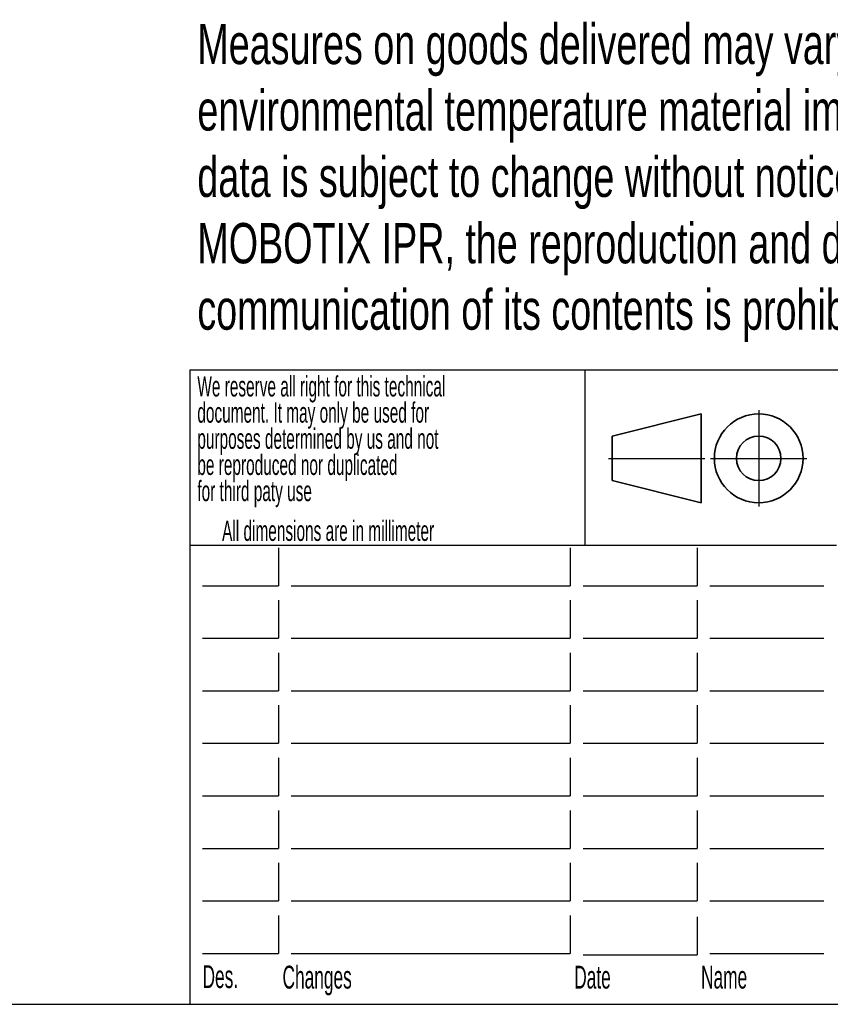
# Model space of a CAD drawing. Header units: millimetres. Extents: x 11 to 411, y 5 to 292.
# Tile 3 of 11: x 212 to 276, y 5 to 83. Entities that reach past the tile are written whole.
import ezdxf

# ---------------------------------------------------------------- set-up
doc = ezdxf.new("R2010")
doc.units = ezdxf.units.MM
doc.linetypes.add('CENTERX2', pattern=[20.32, 12.7, -2.54, 2.54, -2.54])
doc.layers.add('1', color=7, linetype='Continuous')
doc.layers.add('SLD-0', color=7, linetype='Continuous')
doc.styles.add('SLDTEXTSTYLE0', font='TXT', dxfattribs={"width": 0.7})
doc.styles.add('SLDTEXTSTYLE1', font='TXT', dxfattribs={"width": 0.567})

# ---------------------------------------------------------------- blocks, each defined once
blk = doc.blocks.new('SW_NOTE_0')
at = {"layer": '1', "color": 0, "char_height": 1.6, "attachment_point": 1, "style": 'SLDTEXTSTYLE1'}
for s, insert in [('We reserve all right for this technical', (0, 2.063)), ('document. It may only be used for', (0, 0)), ('purposes determined by us and not', (0, -2.062)), ('be reproduced nor duplicated', (0, -4.124)), ('for third paty use', (0, -6.186))]:
    blk.add_mtext(s, dxfattribs=dict(at, insert=insert))
blk = doc.blocks.new('SW_NOTE_0_1')
at = {"layer": '1', "color": 0, "char_height": 3.175, "attachment_point": 1, "style": 'SLDTEXTSTYLE0'}
for s, insert in [('Measures on goods delivered may vary due to manufacturing tolerances and', (0, -6.495)), ('environmental temperature material impacts. Technical specifications of the enclosed', (0, -11.728)), ('data is subject to change without notice. As all Design information are subject to', (0, -16.962)), ('MOBOTIX IPR, the reproduction and distribution of this data as well as the', (0, -22.195)), ('communication of its contents is prohibited and offenders will be held liable.', (0, -27.428))]:
    blk.add_mtext(s, dxfattribs=dict(at, insert=insert))

msp = doc.modelspace()

# ---------------------------------------------------------------- linework, layer by layer
at = {"layer": '1', "color": 7}
for p, q in [((225.588, 55.166), (225.588, 5.166)), ((225.588, 55.166), (410.588, 55.166)), ((225.588, 55.166), (225.588, 5.166)), ((10.596, 5.166), (410.588, 5.166))]:
    msp.add_line(p, q, dxfattribs=at)
at = {"layer": '1', "color": 7, "linetype": 'CENTERX2'}
for p, q in [((270.443, 52), (270.443, 44.4)), ((258.593, 48.2), (266.193, 48.2)), ((266.643, 48.2), (274.243, 48.2))]:
    msp.add_line(p, q, dxfattribs=at)
at = {"layer": '1', "color": 7, "lineweight": 35}
for p, q in [((265.893, 51.7), (258.893, 49.95)), ((265.893, 44.7), (265.893, 51.7)), ((258.893, 49.95), (258.893, 46.45)), ((258.893, 46.45), (265.893, 44.7))]:
    msp.add_line(p, q, dxfattribs=at)
at = {"layer": '1'}
for p, q in [((232.588, 41.157), (232.588, 38.157)), ((255.588, 41.157), (255.588, 38.157)), ((265.588, 41.157), (265.588, 38.157)), ((226.588, 38.157), (232.588, 38.157)), ((233.588, 38.157), (255.588, 38.157)), ((256.588, 38.157), (265.588, 38.157)), ((266.588, 38.157), (275.588, 38.157)), ((232.588, 37.017), (232.588, 34.017)), ((255.588, 37.017), (255.588, 34.017)), ((265.588, 37.017), (265.588, 34.017)), ((226.588, 34.017), (232.588, 34.017)), ((233.588, 34.017), (255.588, 34.017)), ((256.588, 34.017), (265.588, 34.017)), ((266.588, 34.017), (275.588, 34.017)), ((232.588, 32.877), (232.588, 29.877)), ((255.588, 32.877), (255.588, 29.877)), ((265.588, 32.877), (265.588, 29.877)), ((226.588, 29.877), (232.588, 29.877)), ((233.588, 29.877), (255.588, 29.877)), ((256.588, 29.877), (265.588, 29.877)), ((266.588, 29.877), (275.588, 29.877)), ((232.588, 28.737), (232.588, 25.737)), ((255.588, 28.737), (255.588, 25.737)), ((265.588, 28.737), (265.588, 25.737)), ((226.588, 25.737), (232.588, 25.737)), ((233.588, 25.737), (255.588, 25.737)), ((256.588, 25.737), (265.588, 25.737)), ((266.588, 25.737), (275.588, 25.737)), ((232.588, 24.594), (232.588, 21.594)), ((255.588, 24.594), (255.588, 21.594)), ((265.588, 24.594), (265.588, 21.594)), ((226.588, 21.594), (232.588, 21.594)), ((233.588, 21.594), (255.588, 21.594)), ((256.588, 21.594), (265.588, 21.594)), ((266.588, 21.594), (275.588, 21.594)), ((232.588, 20.452), (232.588, 17.452)), ((255.588, 20.452), (255.588, 17.452)), ((265.588, 20.452), (265.588, 17.452)), ((226.588, 17.452), (232.588, 17.452)), ((233.588, 17.452), (255.588, 17.452)), ((256.588, 17.452), (265.588, 17.452)), ((266.588, 17.452), (275.588, 17.452)), ((232.588, 16.309), (232.588, 13.309)), ((255.588, 16.309), (255.588, 13.309)), ((265.588, 16.309), (265.588, 13.309)), ((226.588, 13.309), (232.588, 13.309)), ((233.588, 13.309), (255.588, 13.309)), ((256.588, 13.309), (265.588, 13.309)), ((266.588, 13.309), (275.588, 13.309)), ((232.588, 12.166), (232.588, 9.166)), ((255.588, 12.166), (255.588, 9.166)), ((265.588, 12.066), (265.588, 9.066)), ((226.588, 9.166), (232.588, 9.166)), ((233.588, 9.166), (255.588, 9.166)), ((256.588, 9.066), (265.588, 9.066)), ((266.588, 9.166), (275.588, 9.166))]:
    msp.add_line(p, q, dxfattribs=at)
at = {"layer": '1', "color": 7, "lineweight": 35}
for radius in [3.5, 1.75]:
    msp.add_circle((270.443, 48.2), radius, dxfattribs=at)
at = {"layer": 'SLD-0'}
for p, q in [((256.728, 55.166), (256.728, 41.348)), ((225.588, 41.348), (276.588, 41.348))]:
    msp.add_line(p, q, dxfattribs=at)

# ---------------------------------------------------------------- block references
at = {"layer": '1'}
for name, p in [('SW_NOTE_0_1', (226.179, 88.943)), ('SW_NOTE_0', (226.179, 52.614))]:
    msp.add_blockref(name, p, dxfattribs=at)

# ---------------------------------------------------------------- texts
at = {"layer": '1', "attachment_point": 1, "style": 'SLDTEXTSTYLE1'}
for s, insert, char_height in [('All dimensions are in millimeter', (228.132, 43.292), 1.6), ('Des.', (226.588, 8.247), 1.8), ('Changes', (232.894, 8.207), 1.8), ('Date', (255.894, 8.207), 1.8), ('Name', (265.894, 8.207), 1.8)]:
    msp.add_mtext(s, dxfattribs=dict(at, insert=insert, char_height=char_height))

doc.saveas('drawing.dxf')
